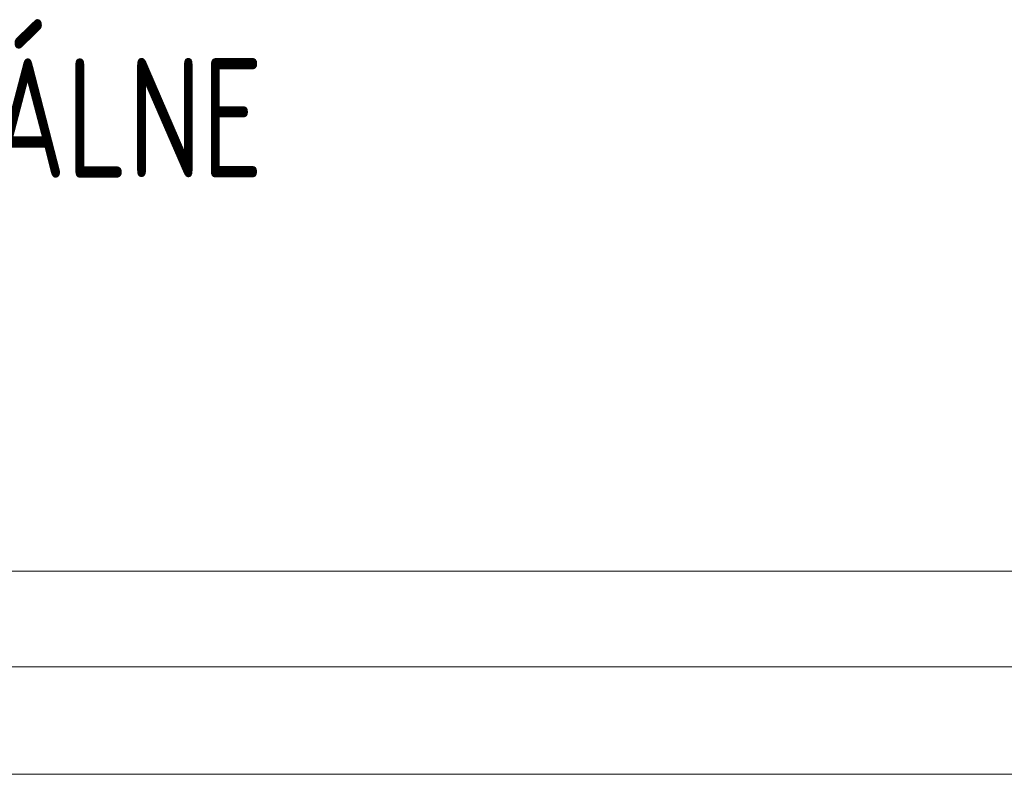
# Model space of a CAD drawing. Header units: inches. Extents: x 34737 to 291769, y 4926 to 74566.
# Tile 195 of 256: x 255424 to 256185, y 31582 to 32165. Entities that reach past the tile are written whole.
import ezdxf

# ---------------------------------------------------------------- set-up
doc = ezdxf.new("R2010")
doc.units = ezdxf.units.IN
doc.header["$LTSCALE"] = 300
doc.layers.get('Defpoints').update_dxf_attribs({"color": 6, "lineweight": 9})
doc.layers.add('!_A_41_POPIS MIESTNOSTÍ', color=71, linetype='Continuous', lineweight=25)
doc.layers.add('IS_04_ELEKTRO', color=10, linetype='_EL_VEDENI_NN_NADZ', lineweight=13)
doc.styles.add('Iso CP', font='isocp.shx', dxfattribs={"width": 0.8})
doc.styles.get("Standard").update_dxf_attribs({"font": 'arial.ttf'})
doc.linetypes.add('_EL_VEDENI_NN_NADZ', pattern='A,0.39,-0.59,[109,cadkon.shx,S=0.2,R=0,X=0,Y=0],-1.97,0.39,-0.39', length=3.73)

# ---------------------------------------------------------------- blocks, each defined once
blk = doc.blocks.new('POLOZKA MIESTNOSTI')
at = {"ltscale": 5}
blk.add_attdef('NUMBER', (10, 410), '', height=200, dxfattribs=at)
at = {"layer": 'Defpoints', "ltscale": 5}
blk.add_attdef('AREA', (-20, 200), '', height=125, dxfattribs=at)
at = {"layer": 'Defpoints', "ltscale": 5, "style": 'Iso CP', "width": 0.8}
blk.add_attdef('Miestnosť', (-20, 0), '', height=125, dxfattribs=at)

msp = doc.modelspace()

# ---------------------------------------------------------------- linework, layer by layer
at = {"layer": 'IS_04_ELEKTRO', "color": 4, "linetype": 'Continuous'}
for p, q in [((258334.82, 31739.17), (253620.44, 31739.17)), ((258334.82, 31665.37), (253620.44, 31665.37)), ((258334.82, 31582.36), (253620.44, 31582.36))]:
    msp.add_line(p, q, dxfattribs=at)

# ---------------------------------------------------------------- block references
at = {"layer": '!_A_41_POPIS MIESTNOSTÍ', "color": 7, "lineweight": -3}
ref = msp.add_blockref('POLOZKA MIESTNOSTI', (254757.42, 32043.14), dxfattribs=dict(at, xscale=0.7381889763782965, yscale=0.7381889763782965, zscale=0.7381889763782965))
ref.add_attrib('Miestnosť', 'PRÍSTAVBA JEDÁLNE', (254742.65, 32043.14), dxfattribs={"ltscale": 5, "height": 92.2736, "style": 'Iso CP', "width": 0.8})

doc.saveas('drawing.dxf')
